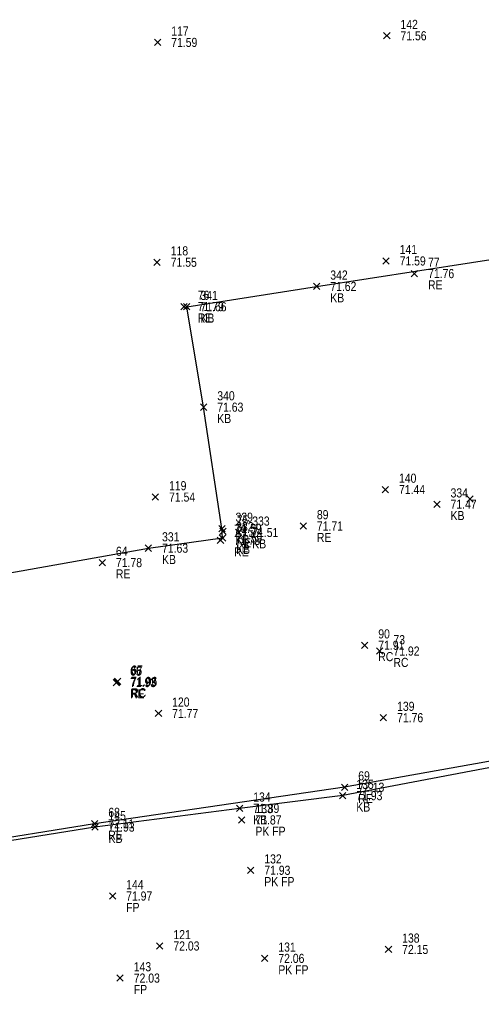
# Model space of a CAD drawing. Header units: feet. Extents: x 663429 to 663605, y 733160 to 733290.
# Tile 9 of 45: x 663482 to 663492, y 733204 to 733225. Entities that reach past the tile are written whole.
import ezdxf

# ---------------------------------------------------------------- set-up
doc = ezdxf.new("R2010")
doc.units = ezdxf.units.FT
doc.header["$MEASUREMENT"] = 0
doc.layers.get('0').update_dxf_attribs({"linetype": 'CONTINUOUS'})
for name, color, linetype in [('GULLY', 7, 'CONTINUOUS'), ('KERB', 7, 'CONTINUOUS'), ('PNTDESC', 3, 'CONTINUOUS'), ('PNTELEV', 5, 'CONTINUOUS'), ('PNTNO', 7, 'CONTINUOUS'), ('PNTS', 1, 'CONTINUOUS'), ('ROAD EDGE', 1, 'CONTINUOUS')]:
    doc.layers.add(name, color=color, linetype=linetype)
doc.styles.add('PTXT', font='ARIALN.TTF', dxfattribs={"width": 0.75})

# ---------------------------------------------------------------- blocks, each defined once
blk = doc.blocks.new('SPT10')
at = {"color": 0, "linetype": 'Continuous'}
for p, q in [((-0.35, -0.35), (0.35, 0.35)), ((0.35, -0.35), (-0.35, 0.35))]:
    blk.add_line(p, q, dxfattribs=at)
blk = doc.blocks.new('SRVPNO2')
at = {"layer": 'PNTDESC', "style": 'PTXT'}
blk.add_attdef('DESC2', (1.5, -1.75), '', height=1, dxfattribs=at)
at = {"layer": 'PNTNO', "style": 'PTXT'}
for tag in ['ELEV2', 'PT#']:
    blk.add_attdef(tag, (1.5, 0.75), '', height=1, dxfattribs=at)

msp = doc.modelspace()

# ---------------------------------------------------------------- linework, layer by layer
at = {"linetype": 'ByBlock'}
for points in [[(663478.16, 733212.602, 71.719), (663484.754, 733213.773, 71.629), (663486.383, 733213.997, 71.588), (663486.37, 733214.205, 71.59), (663485.968, 733216.876, 71.632), (663485.598, 733219.085, 71.662), (663488.453, 733219.533, 71.62), (663492.996, 733220.235, 71.608), (663498.006, 733220.957, 71.567), (663503.246, 733221.851, 71.53), (663508.129, 733222.558, 71.483), (663510.458, 733222.971, 71.467), (663510.689, 733221.141, 71.428), (663511.117, 733218.068, 71.298), (663511.146, 733217.815, 71.238), (663511.877, 733217.956, 71.34), (663515.785, 733218.497, 71.355), (663518.351, 733219.096, 71.391), (663521.76, 733220.389, 71.417)], [(663520.694, 733213.656, 71.671), (663518.32, 733212.996, 71.641), (663516.634, 733212.629, 71.589), (663513.484, 733212.162, 71.516), (663510.143, 733211.689, 71.539), (663506.049, 733211.1, 71.595), (663501.925, 733210.512, 71.671), (663500.923, 733210.342, 71.67), (663500.359, 733210.22, 71.788), (663496.546, 733209.618, 71.791), (663493.654, 733209.275, 71.818), (663492.971, 733209.078, 71.774), (663489.025, 733208.327, 71.927), (663486.759, 733208.047, 71.888), (663483.577, 733207.636, 71.928), (663475.774, 733206.376, 72.084)]]:
    msp.add_polyline3d(points, dxfattribs=at)
at = {"color": 1, "linetype": 'ByBlock'}
msp.add_polyline3d([(663519.94, 733213.49, 71.441), (663516.997, 733212.866, 71.442), (663516.138, 733212.654, 71.502), (663508.997, 733211.692, 71.57), (663500.683, 733210.422, 71.716), (663493.621, 733209.342, 71.975), (663492.151, 733209.067, 71.98), (663489.067, 733208.513, 72.128), (663483.572, 733207.709, 72.108), (663475.097, 733206.339, 72.15), (663468.127, 733205.084, 72.12), (663462.078, 733203.329, 71.973), (663460.531, 733202.598, 71.96), (663459.38, 733201.837, 71.991), (663457.659, 733199.962, 72.066), (663456.069, 733196.766, 72.206), (663455.309, 733193.507, 72.304), (663455.43, 733190.689, 72.398), (663456.259, 733186.263, 72.526), (663458.274, 733175.382, 72.895)], dxfattribs=at)
at = {"layer": 'GULLY'}
msp.add_point((663491.822, 733214.855, 71.641), dxfattribs=at)
at = {"layer": 'KERB'}
for p in [(663488.453, 733219.533, 71.62), (663485.598, 733219.085, 71.662), (663485.968, 733216.876, 71.632), (663491.097, 733214.74, 71.465), (663486.37, 733214.205, 71.59), (663486.383, 733213.997, 71.588), (663486.737, 733214.119, 71.509), (663484.754, 733213.773, 71.629), (663489.025, 733208.327, 71.927), (663486.759, 733208.047, 71.888), (663483.577, 733207.636, 71.928)]:
    msp.add_point(p, dxfattribs=at)
at = {"layer": 'PNTS'}
for p in [(663489.996, 733225.049, 71.56), (663484.956, 733224.903, 71.587), (663484.945, 733220.066, 71.55), (663489.978, 733220.094, 71.593), (663484.908, 733214.898, 71.538), (663489.963, 733215.063, 71.445), (663489.508, 733211.637, 71.913), (663489.841, 733211.509, 71.916), (663484.061, 733210.83, 71.931), (663484.076, 733210.842, 71.957), (663484.976, 733210.136, 71.774), (663489.922, 733210.043, 71.761), (663486.807, 733207.793, 71.874), (663487.002, 733206.685, 71.928), (663483.965, 733206.118, 71.973), (663485.003, 733205.019, 72.034), (663490.033, 733204.943, 72.154), (663487.31, 733204.745, 72.055), (663484.132, 733204.312, 72.032)]:
    msp.add_point(p, dxfattribs=at)
at = {"layer": 'ROAD EDGE'}
for p in [(663490.603, 733219.816, 71.759), (663485.538, 733219.089, 71.787), (663488.158, 733214.26, 71.711), (663486.394, 733214.143, 71.741), (663486.339, 733213.943, 71.745), (663483.74, 733213.456, 71.776), (663484.05, 733210.816, 71.934), (663489.067, 733208.513, 72.128), (663483.572, 733207.709, 72.108)]:
    msp.add_point(p, dxfattribs=at)

# ---------------------------------------------------------------- block references
at = {"layer": 'GULLY', "xscale": 0.2, "yscale": 0.2, "zscale": 0.2}
msp.add_blockref('SPT10', (663491.822, 733214.855, 71.641), dxfattribs=at)
at = {"layer": 'KERB'}
ref = msp.add_blockref('SRVPNO2', (663488.453, 733219.533, 71.62), dxfattribs=dict(at, xscale=0.2, yscale=0.2, zscale=0.2))
ref.add_attrib('PT#', '342', (663488.753, 733219.683, 71.62), dxfattribs={"layer": 'PNTNO', "height": 0.2, "style": 'PTXT'})
ref.add_attrib('ELEV2', '71.62', (663488.753, 733219.433, 71.62), dxfattribs={"layer": 'PNTELEV', "height": 0.2, "style": 'PTXT'})
ref.add_attrib('DESC2', 'KB', (663488.753, 733219.183, 71.62), dxfattribs={"layer": 'PNTDESC', "height": 0.2, "style": 'PTXT'})
ref = msp.add_blockref('SRVPNO2', (663485.598, 733219.085, 71.662), dxfattribs=dict(at, xscale=0.2, yscale=0.2, zscale=0.2))
ref.add_attrib('PT#', '341', (663485.898, 733219.235, 71.662), dxfattribs={"layer": 'PNTNO', "height": 0.2, "style": 'PTXT'})
ref.add_attrib('ELEV2', '71.66', (663485.898, 733218.985, 71.662), dxfattribs={"layer": 'PNTELEV', "height": 0.2, "style": 'PTXT'})
ref.add_attrib('DESC2', 'KB', (663485.898, 733218.735, 71.662), dxfattribs={"layer": 'PNTDESC', "height": 0.2, "style": 'PTXT'})
at = {"layer": 'KERB', "xscale": 0.2, "yscale": 0.2, "zscale": 0.2}
for p in [(663488.453, 733219.533, 71.62), (663485.598, 733219.085, 71.662), (663485.968, 733216.876, 71.632), (663491.097, 733214.74, 71.465), (663486.37, 733214.205, 71.59), (663486.383, 733213.997, 71.588), (663486.737, 733214.119, 71.509), (663484.754, 733213.773, 71.629), (663489.025, 733208.327, 71.927), (663486.759, 733208.047, 71.888), (663483.577, 733207.636, 71.928)]:
    msp.add_blockref('SPT10', p, dxfattribs=at)
at = {"layer": 'KERB'}
ref = msp.add_blockref('SRVPNO2', (663485.968, 733216.876, 71.632), dxfattribs=dict(at, xscale=0.2, yscale=0.2, zscale=0.2))
ref.add_attrib('PT#', '340', (663486.268, 733217.026, 71.632), dxfattribs={"layer": 'PNTNO', "height": 0.2, "style": 'PTXT'})
ref.add_attrib('ELEV2', '71.63', (663486.268, 733216.776, 71.632), dxfattribs={"layer": 'PNTELEV', "height": 0.2, "style": 'PTXT'})
ref.add_attrib('DESC2', 'KB', (663486.268, 733216.526, 71.632), dxfattribs={"layer": 'PNTDESC', "height": 0.2, "style": 'PTXT'})
ref = msp.add_blockref('SRVPNO2', (663491.097, 733214.74, 71.465), dxfattribs=dict(at, xscale=0.2, yscale=0.2, zscale=0.2))
ref.add_attrib('PT#', '334', (663491.397, 733214.89, 71.465), dxfattribs={"layer": 'PNTNO', "height": 0.2, "style": 'PTXT'})
ref.add_attrib('ELEV2', '71.47', (663491.397, 733214.64, 71.465), dxfattribs={"layer": 'PNTELEV', "height": 0.2, "style": 'PTXT'})
ref.add_attrib('DESC2', 'KB', (663491.397, 733214.39, 71.465), dxfattribs={"layer": 'PNTDESC', "height": 0.2, "style": 'PTXT'})
ref = msp.add_blockref('SRVPNO2', (663486.37, 733214.205, 71.59), dxfattribs=dict(at, xscale=0.2, yscale=0.2, zscale=0.2))
ref.add_attrib('PT#', '339', (663486.67, 733214.355, 71.59), dxfattribs={"layer": 'PNTNO', "height": 0.2, "style": 'PTXT'})
ref.add_attrib('ELEV2', '71.59', (663486.67, 733214.105, 71.59), dxfattribs={"layer": 'PNTELEV', "height": 0.2, "style": 'PTXT'})
ref.add_attrib('DESC2', 'KB', (663486.67, 733213.855, 71.59), dxfattribs={"layer": 'PNTDESC', "height": 0.2, "style": 'PTXT'})
ref = msp.add_blockref('SRVPNO2', (663486.737, 733214.119, 71.509), dxfattribs=dict(at, xscale=0.2, yscale=0.2, zscale=0.2))
ref.add_attrib('PT#', '333', (663487.037, 733214.269, 71.509), dxfattribs={"layer": 'PNTNO', "height": 0.2, "style": 'PTXT'})
ref.add_attrib('ELEV2', '71.51', (663487.037, 733214.019, 71.509), dxfattribs={"layer": 'PNTELEV', "height": 0.2, "style": 'PTXT'})
ref.add_attrib('DESC2', 'KB', (663487.037, 733213.769, 71.509), dxfattribs={"layer": 'PNTDESC', "height": 0.2, "style": 'PTXT'})
ref = msp.add_blockref('SRVPNO2', (663486.383, 733213.997, 71.588), dxfattribs=dict(at, xscale=0.2, yscale=0.2, zscale=0.2))
ref.add_attrib('PT#', '332', (663486.683, 733214.147, 71.588), dxfattribs={"layer": 'PNTNO', "height": 0.2, "style": 'PTXT'})
ref.add_attrib('ELEV2', '71.59', (663486.683, 733213.897, 71.588), dxfattribs={"layer": 'PNTELEV', "height": 0.2, "style": 'PTXT'})
ref.add_attrib('DESC2', 'KB', (663486.683, 733213.647, 71.588), dxfattribs={"layer": 'PNTDESC', "height": 0.2, "style": 'PTXT'})
ref = msp.add_blockref('SRVPNO2', (663484.754, 733213.773, 71.629), dxfattribs=dict(at, xscale=0.2, yscale=0.2, zscale=0.2))
ref.add_attrib('PT#', '331', (663485.054, 733213.923, 71.629), dxfattribs={"layer": 'PNTNO', "height": 0.2, "style": 'PTXT'})
ref.add_attrib('ELEV2', '71.63', (663485.054, 733213.673, 71.629), dxfattribs={"layer": 'PNTELEV', "height": 0.2, "style": 'PTXT'})
ref.add_attrib('DESC2', 'KB', (663485.054, 733213.423, 71.629), dxfattribs={"layer": 'PNTDESC', "height": 0.2, "style": 'PTXT'})
ref = msp.add_blockref('SRVPNO2', (663489.025, 733208.327, 71.927), dxfattribs=dict(at, xscale=0.2, yscale=0.2, zscale=0.2))
ref.add_attrib('PT#', '135', (663489.325, 733208.477, 71.927), dxfattribs={"layer": 'PNTNO', "height": 0.2, "style": 'PTXT'})
ref.add_attrib('ELEV2', '71.93', (663489.325, 733208.227, 71.927), dxfattribs={"layer": 'PNTELEV', "height": 0.2, "style": 'PTXT'})
ref.add_attrib('DESC2', 'KB', (663489.325, 733207.977, 71.927), dxfattribs={"layer": 'PNTDESC', "height": 0.2, "style": 'PTXT'})
ref = msp.add_blockref('SRVPNO2', (663486.759, 733208.047, 71.888), dxfattribs=dict(at, xscale=0.2, yscale=0.2, zscale=0.2))
ref.add_attrib('PT#', '134', (663487.059, 733208.197, 71.888), dxfattribs={"layer": 'PNTNO', "height": 0.2, "style": 'PTXT'})
ref.add_attrib('ELEV2', '71.89', (663487.059, 733207.947, 71.888), dxfattribs={"layer": 'PNTELEV', "height": 0.2, "style": 'PTXT'})
ref.add_attrib('DESC2', 'KB', (663487.059, 733207.697, 71.888), dxfattribs={"layer": 'PNTDESC', "height": 0.2, "style": 'PTXT'})
ref = msp.add_blockref('SRVPNO2', (663483.577, 733207.636, 71.928), dxfattribs=dict(at, xscale=0.2, yscale=0.2, zscale=0.2))
ref.add_attrib('PT#', '145', (663483.877, 733207.786, 71.928), dxfattribs={"layer": 'PNTNO', "height": 0.2, "style": 'PTXT'})
ref.add_attrib('ELEV2', '71.93', (663483.877, 733207.536, 71.928), dxfattribs={"layer": 'PNTELEV', "height": 0.2, "style": 'PTXT'})
ref.add_attrib('DESC2', 'KB', (663483.877, 733207.286, 71.928), dxfattribs={"layer": 'PNTDESC', "height": 0.2, "style": 'PTXT'})
at = {"layer": 'PNTS'}
ref = msp.add_blockref('SRVPNO2', (663489.996, 733225.049, 71.56), dxfattribs=dict(at, xscale=0.2, yscale=0.2, zscale=0.2))
ref.add_attrib('PT#', '142', (663490.296, 733225.199, 57.248), dxfattribs={"layer": 'PNTNO', "height": 0.2, "style": 'PTXT'})
ref.add_attrib('ELEV2', '71.56', (663490.296, 733224.949, 57.248), dxfattribs={"layer": 'PNTELEV', "height": 0.2, "style": 'PTXT'})
ref = msp.add_blockref('SRVPNO2', (663484.956, 733224.903, 71.587), dxfattribs=dict(at, xscale=0.2, yscale=0.2, zscale=0.2))
ref.add_attrib('PT#', '117', (663485.256, 733225.053, 57.269), dxfattribs={"layer": 'PNTNO', "height": 0.2, "style": 'PTXT'})
ref.add_attrib('ELEV2', '71.59', (663485.256, 733224.803, 57.269), dxfattribs={"layer": 'PNTELEV', "height": 0.2, "style": 'PTXT'})
at = {"layer": 'PNTS', "xscale": 0.2, "yscale": 0.2, "zscale": 0.2}
for p in [(663489.996, 733225.049, 71.56), (663484.956, 733224.903, 71.587), (663484.945, 733220.066, 71.55), (663489.978, 733220.094, 71.593), (663489.963, 733215.063, 71.445), (663484.908, 733214.898, 71.538), (663489.508, 733211.637, 71.913), (663489.841, 733211.509, 71.916), (663484.061, 733210.83, 71.931), (663484.076, 733210.842, 71.957), (663484.976, 733210.136, 71.774), (663489.922, 733210.043, 71.761), (663486.807, 733207.793, 71.874), (663487.002, 733206.685, 71.928), (663483.965, 733206.118, 71.973), (663485.003, 733205.019, 72.034), (663490.033, 733204.943, 72.154), (663487.31, 733204.745, 72.055), (663484.132, 733204.312, 72.032)]:
    msp.add_blockref('SPT10', p, dxfattribs=at)
at = {"layer": 'PNTS'}
ref = msp.add_blockref('SRVPNO2', (663484.945, 733220.066, 71.55), dxfattribs=dict(at, xscale=0.2, yscale=0.2, zscale=0.2))
ref.add_attrib('PT#', '118', (663485.245, 733220.216, 57.24), dxfattribs={"layer": 'PNTNO', "height": 0.2, "style": 'PTXT'})
ref.add_attrib('ELEV2', '71.55', (663485.245, 733219.966, 57.24), dxfattribs={"layer": 'PNTELEV', "height": 0.2, "style": 'PTXT'})
ref = msp.add_blockref('SRVPNO2', (663489.978, 733220.094, 71.593), dxfattribs=dict(at, xscale=0.2, yscale=0.2, zscale=0.2))
ref.add_attrib('PT#', '141', (663490.278, 733220.244, 57.275), dxfattribs={"layer": 'PNTNO', "height": 0.2, "style": 'PTXT'})
ref.add_attrib('ELEV2', '71.59', (663490.278, 733219.994, 57.275), dxfattribs={"layer": 'PNTELEV', "height": 0.2, "style": 'PTXT'})
ref = msp.add_blockref('SRVPNO2', (663489.963, 733215.063, 71.445), dxfattribs=dict(at, xscale=0.2, yscale=0.2, zscale=0.2))
ref.add_attrib('PT#', '140', (663490.263, 733215.213, 57.156), dxfattribs={"layer": 'PNTNO', "height": 0.2, "style": 'PTXT'})
ref.add_attrib('ELEV2', '71.44', (663490.263, 733214.963, 57.156), dxfattribs={"layer": 'PNTELEV', "height": 0.2, "style": 'PTXT'})
ref = msp.add_blockref('SRVPNO2', (663484.908, 733214.898, 71.538), dxfattribs=dict(at, xscale=0.2, yscale=0.2, zscale=0.2))
ref.add_attrib('PT#', '119', (663485.208, 733215.048, 57.23), dxfattribs={"layer": 'PNTNO', "height": 0.2, "style": 'PTXT'})
ref.add_attrib('ELEV2', '71.54', (663485.208, 733214.798, 57.23), dxfattribs={"layer": 'PNTELEV', "height": 0.2, "style": 'PTXT'})
ref = msp.add_blockref('SRVPNO2', (663489.508, 733211.637, 71.913), dxfattribs=dict(at, xscale=0.2, yscale=0.2, zscale=0.2))
ref.add_attrib('PT#', '90', (663489.808, 733211.787, 71.913), dxfattribs={"layer": 'PNTNO', "height": 0.2, "style": 'PTXT'})
ref.add_attrib('ELEV2', '71.91', (663489.808, 733211.537, 71.913), dxfattribs={"layer": 'PNTELEV', "height": 0.2, "style": 'PTXT'})
ref.add_attrib('DESC2', 'RC', (663489.808, 733211.287, 71.913), dxfattribs={"layer": 'PNTDESC', "height": 0.2, "style": 'PTXT'})
ref = msp.add_blockref('SRVPNO2', (663489.841, 733211.509, 71.916), dxfattribs=dict(at, xscale=0.2, yscale=0.2, zscale=0.2))
ref.add_attrib('PT#', '73', (663490.141, 733211.659, 71.916), dxfattribs={"layer": 'PNTNO', "height": 0.2, "style": 'PTXT'})
ref.add_attrib('ELEV2', '71.92', (663490.141, 733211.409, 71.916), dxfattribs={"layer": 'PNTELEV', "height": 0.2, "style": 'PTXT'})
ref.add_attrib('DESC2', 'RC', (663490.141, 733211.159, 71.916), dxfattribs={"layer": 'PNTDESC', "height": 0.2, "style": 'PTXT'})
ref = msp.add_blockref('SRVPNO2', (663484.061, 733210.83, 71.931), dxfattribs=dict(at, xscale=0.2, yscale=0.2, zscale=0.2))
ref.add_attrib('PT#', '66', (663484.361, 733210.98, 71.931), dxfattribs={"layer": 'PNTNO', "height": 0.2, "style": 'PTXT'})
ref.add_attrib('ELEV2', '71.93', (663484.361, 733210.73, 71.931), dxfattribs={"layer": 'PNTELEV', "height": 0.2, "style": 'PTXT'})
ref.add_attrib('DESC2', 'RC', (663484.361, 733210.48, 71.931), dxfattribs={"layer": 'PNTDESC', "height": 0.2, "style": 'PTXT'})
ref = msp.add_blockref('SRVPNO2', (663484.076, 733210.842, 71.957), dxfattribs=dict(at, xscale=0.2, yscale=0.2, zscale=0.2))
ref.add_attrib('PT#', '67', (663484.376, 733210.992, 71.957), dxfattribs={"layer": 'PNTNO', "height": 0.2, "style": 'PTXT'})
ref.add_attrib('ELEV2', '71.96', (663484.376, 733210.742, 71.957), dxfattribs={"layer": 'PNTELEV', "height": 0.2, "style": 'PTXT'})
ref.add_attrib('DESC2', 'RC', (663484.376, 733210.492, 71.957), dxfattribs={"layer": 'PNTDESC', "height": 0.2, "style": 'PTXT'})
ref = msp.add_blockref('SRVPNO2', (663484.976, 733210.136, 71.774), dxfattribs=dict(at, xscale=0.2, yscale=0.2, zscale=0.2))
ref.add_attrib('PT#', '120', (663485.276, 733210.286, 57.419), dxfattribs={"layer": 'PNTNO', "height": 0.2, "style": 'PTXT'})
ref.add_attrib('ELEV2', '71.77', (663485.276, 733210.036, 57.419), dxfattribs={"layer": 'PNTELEV', "height": 0.2, "style": 'PTXT'})
ref = msp.add_blockref('SRVPNO2', (663489.922, 733210.043, 71.761), dxfattribs=dict(at, xscale=0.2, yscale=0.2, zscale=0.2))
ref.add_attrib('PT#', '139', (663490.222, 733210.193, 57.409), dxfattribs={"layer": 'PNTNO', "height": 0.2, "style": 'PTXT'})
ref.add_attrib('ELEV2', '71.76', (663490.222, 733209.943, 57.409), dxfattribs={"layer": 'PNTELEV', "height": 0.2, "style": 'PTXT'})
ref = msp.add_blockref('SRVPNO2', (663486.807, 733207.793, 71.874), dxfattribs=dict(at, xscale=0.2, yscale=0.2, zscale=0.2))
ref.add_attrib('PT#', '133', (663487.107, 733207.943, 71.874), dxfattribs={"layer": 'PNTNO', "height": 0.2, "style": 'PTXT'})
ref.add_attrib('ELEV2', '71.87', (663487.107, 733207.693, 71.874), dxfattribs={"layer": 'PNTELEV', "height": 0.2, "style": 'PTXT'})
ref.add_attrib('DESC2', 'PK FP', (663487.107, 733207.443, 71.874), dxfattribs={"layer": 'PNTDESC', "height": 0.2, "style": 'PTXT'})
ref = msp.add_blockref('SRVPNO2', (663487.002, 733206.685, 71.928), dxfattribs=dict(at, xscale=0.2, yscale=0.2, zscale=0.2))
ref.add_attrib('PT#', '132', (663487.302, 733206.835, 71.928), dxfattribs={"layer": 'PNTNO', "height": 0.2, "style": 'PTXT'})
ref.add_attrib('ELEV2', '71.93', (663487.302, 733206.585, 71.928), dxfattribs={"layer": 'PNTELEV', "height": 0.2, "style": 'PTXT'})
ref.add_attrib('DESC2', 'PK FP', (663487.302, 733206.335, 71.928), dxfattribs={"layer": 'PNTDESC', "height": 0.2, "style": 'PTXT'})
ref = msp.add_blockref('SRVPNO2', (663483.965, 733206.118, 71.973), dxfattribs=dict(at, xscale=0.2, yscale=0.2, zscale=0.2))
ref.add_attrib('PT#', '144', (663484.265, 733206.268, 71.973), dxfattribs={"layer": 'PNTNO', "height": 0.2, "style": 'PTXT'})
ref.add_attrib('ELEV2', '71.97', (663484.265, 733206.018, 71.973), dxfattribs={"layer": 'PNTELEV', "height": 0.2, "style": 'PTXT'})
ref.add_attrib('DESC2', 'FP', (663484.265, 733205.768, 71.973), dxfattribs={"layer": 'PNTDESC', "height": 0.2, "style": 'PTXT'})
ref = msp.add_blockref('SRVPNO2', (663485.003, 733205.019, 72.034), dxfattribs=dict(at, xscale=0.2, yscale=0.2, zscale=0.2))
ref.add_attrib('PT#', '121', (663485.303, 733205.169, 57.627), dxfattribs={"layer": 'PNTNO', "height": 0.2, "style": 'PTXT'})
ref.add_attrib('ELEV2', '72.03', (663485.303, 733204.919, 57.627), dxfattribs={"layer": 'PNTELEV', "height": 0.2, "style": 'PTXT'})
ref = msp.add_blockref('SRVPNO2', (663490.033, 733204.943, 72.154), dxfattribs=dict(at, xscale=0.2, yscale=0.2, zscale=0.2))
ref.add_attrib('PT#', '138', (663490.333, 733205.093, 57.723), dxfattribs={"layer": 'PNTNO', "height": 0.2, "style": 'PTXT'})
ref.add_attrib('ELEV2', '72.15', (663490.333, 733204.843, 57.723), dxfattribs={"layer": 'PNTELEV', "height": 0.2, "style": 'PTXT'})
ref = msp.add_blockref('SRVPNO2', (663487.31, 733204.745, 72.055), dxfattribs=dict(at, xscale=0.2, yscale=0.2, zscale=0.2))
ref.add_attrib('PT#', '131', (663487.61, 733204.895, 72.055), dxfattribs={"layer": 'PNTNO', "height": 0.2, "style": 'PTXT'})
ref.add_attrib('ELEV2', '72.06', (663487.61, 733204.645, 72.055), dxfattribs={"layer": 'PNTELEV', "height": 0.2, "style": 'PTXT'})
ref.add_attrib('DESC2', 'PK FP', (663487.61, 733204.395, 72.055), dxfattribs={"layer": 'PNTDESC', "height": 0.2, "style": 'PTXT'})
ref = msp.add_blockref('SRVPNO2', (663484.132, 733204.312, 72.032), dxfattribs=dict(at, xscale=0.2, yscale=0.2, zscale=0.2))
ref.add_attrib('PT#', '143', (663484.432, 733204.462, 72.032), dxfattribs={"layer": 'PNTNO', "height": 0.2, "style": 'PTXT'})
ref.add_attrib('ELEV2', '72.03', (663484.432, 733204.212, 72.032), dxfattribs={"layer": 'PNTELEV', "height": 0.2, "style": 'PTXT'})
ref.add_attrib('DESC2', 'FP', (663484.432, 733203.962, 72.032), dxfattribs={"layer": 'PNTDESC', "height": 0.2, "style": 'PTXT'})
at = {"layer": 'ROAD EDGE'}
ref = msp.add_blockref('SRVPNO2', (663490.603, 733219.816, 71.759), dxfattribs=dict(at, xscale=0.2, yscale=0.2, zscale=0.2))
ref.add_attrib('PT#', '77', (663490.903, 733219.966, 71.759), dxfattribs={"layer": 'PNTNO', "height": 0.2, "style": 'PTXT'})
ref.add_attrib('ELEV2', '71.76', (663490.903, 733219.716, 71.759), dxfattribs={"layer": 'PNTELEV', "height": 0.2, "style": 'PTXT'})
ref.add_attrib('DESC2', 'RE', (663490.903, 733219.466, 71.759), dxfattribs={"layer": 'PNTDESC', "height": 0.2, "style": 'PTXT'})
at = {"layer": 'ROAD EDGE', "xscale": 0.2, "yscale": 0.2, "zscale": 0.2}
for p in [(663490.603, 733219.816, 71.759), (663485.538, 733219.089, 71.787), (663486.394, 733214.143, 71.741), (663488.158, 733214.26, 71.711), (663486.339, 733213.943, 71.745), (663483.74, 733213.456, 71.776), (663484.05, 733210.816, 71.934), (663489.067, 733208.513, 72.128), (663483.572, 733207.709, 72.108)]:
    msp.add_blockref('SPT10', p, dxfattribs=at)
at = {"layer": 'ROAD EDGE'}
ref = msp.add_blockref('SRVPNO2', (663485.538, 733219.089, 71.787), dxfattribs=dict(at, xscale=0.2, yscale=0.2, zscale=0.2))
ref.add_attrib('PT#', '76', (663485.838, 733219.239, 71.787), dxfattribs={"layer": 'PNTNO', "height": 0.2, "style": 'PTXT'})
ref.add_attrib('ELEV2', '71.79', (663485.838, 733218.989, 71.787), dxfattribs={"layer": 'PNTELEV', "height": 0.2, "style": 'PTXT'})
ref.add_attrib('DESC2', 'RE', (663485.838, 733218.739, 71.787), dxfattribs={"layer": 'PNTDESC', "height": 0.2, "style": 'PTXT'})
ref = msp.add_blockref('SRVPNO2', (663486.394, 733214.143, 71.741), dxfattribs=dict(at, xscale=0.2, yscale=0.2, zscale=0.2))
ref.add_attrib('PT#', '75', (663486.694, 733214.293, 71.741), dxfattribs={"layer": 'PNTNO', "height": 0.2, "style": 'PTXT'})
ref.add_attrib('ELEV2', '71.74', (663486.694, 733214.043, 71.741), dxfattribs={"layer": 'PNTELEV', "height": 0.2, "style": 'PTXT'})
ref.add_attrib('DESC2', 'RE', (663486.694, 733213.793, 71.741), dxfattribs={"layer": 'PNTDESC', "height": 0.2, "style": 'PTXT'})
ref = msp.add_blockref('SRVPNO2', (663488.158, 733214.26, 71.711), dxfattribs=dict(at, xscale=0.2, yscale=0.2, zscale=0.2))
ref.add_attrib('PT#', '89', (663488.458, 733214.41, 71.711), dxfattribs={"layer": 'PNTNO', "height": 0.2, "style": 'PTXT'})
ref.add_attrib('ELEV2', '71.71', (663488.458, 733214.16, 71.711), dxfattribs={"layer": 'PNTELEV', "height": 0.2, "style": 'PTXT'})
ref.add_attrib('DESC2', 'RE', (663488.458, 733213.91, 71.711), dxfattribs={"layer": 'PNTDESC', "height": 0.2, "style": 'PTXT'})
ref = msp.add_blockref('SRVPNO2', (663486.339, 733213.943, 71.745), dxfattribs=dict(at, xscale=0.2, yscale=0.2, zscale=0.2))
ref.add_attrib('PT#', '74', (663486.639, 733214.093, 71.745), dxfattribs={"layer": 'PNTNO', "height": 0.2, "style": 'PTXT'})
ref.add_attrib('ELEV2', '71.75', (663486.639, 733213.843, 71.745), dxfattribs={"layer": 'PNTELEV', "height": 0.2, "style": 'PTXT'})
ref.add_attrib('DESC2', 'RE', (663486.639, 733213.593, 71.745), dxfattribs={"layer": 'PNTDESC', "height": 0.2, "style": 'PTXT'})
ref = msp.add_blockref('SRVPNO2', (663483.74, 733213.456, 71.776), dxfattribs=dict(at, xscale=0.2, yscale=0.2, zscale=0.2))
ref.add_attrib('PT#', '64', (663484.04, 733213.606, 71.776), dxfattribs={"layer": 'PNTNO', "height": 0.2, "style": 'PTXT'})
ref.add_attrib('ELEV2', '71.78', (663484.04, 733213.356, 71.776), dxfattribs={"layer": 'PNTELEV', "height": 0.2, "style": 'PTXT'})
ref.add_attrib('DESC2', 'RE', (663484.04, 733213.106, 71.776), dxfattribs={"layer": 'PNTDESC', "height": 0.2, "style": 'PTXT'})
ref = msp.add_blockref('SRVPNO2', (663484.05, 733210.816, 71.934), dxfattribs=dict(at, xscale=0.2, yscale=0.2, zscale=0.2))
ref.add_attrib('PT#', '65', (663484.35, 733210.966, 71.934), dxfattribs={"layer": 'PNTNO', "height": 0.2, "style": 'PTXT'})
ref.add_attrib('ELEV2', '71.93', (663484.35, 733210.716, 71.934), dxfattribs={"layer": 'PNTELEV', "height": 0.2, "style": 'PTXT'})
ref.add_attrib('DESC2', 'RE', (663484.35, 733210.466, 71.934), dxfattribs={"layer": 'PNTDESC', "height": 0.2, "style": 'PTXT'})
ref = msp.add_blockref('SRVPNO2', (663489.067, 733208.513, 72.128), dxfattribs=dict(at, xscale=0.2, yscale=0.2, zscale=0.2))
ref.add_attrib('PT#', '69', (663489.367, 733208.663, 72.128), dxfattribs={"layer": 'PNTNO', "height": 0.2, "style": 'PTXT'})
ref.add_attrib('ELEV2', '72.13', (663489.367, 733208.413, 72.128), dxfattribs={"layer": 'PNTELEV', "height": 0.2, "style": 'PTXT'})
ref.add_attrib('DESC2', 'RE', (663489.367, 733208.163, 72.128), dxfattribs={"layer": 'PNTDESC', "height": 0.2, "style": 'PTXT'})
ref = msp.add_blockref('SRVPNO2', (663483.572, 733207.709, 72.108), dxfattribs=dict(at, xscale=0.2, yscale=0.2, zscale=0.2))
ref.add_attrib('PT#', '68', (663483.872, 733207.859, 72.108), dxfattribs={"layer": 'PNTNO', "height": 0.2, "style": 'PTXT'})
ref.add_attrib('ELEV2', '72.11', (663483.872, 733207.609, 72.108), dxfattribs={"layer": 'PNTELEV', "height": 0.2, "style": 'PTXT'})
ref.add_attrib('DESC2', 'RE', (663483.872, 733207.359, 72.108), dxfattribs={"layer": 'PNTDESC', "height": 0.2, "style": 'PTXT'})

doc.saveas('drawing.dxf')
